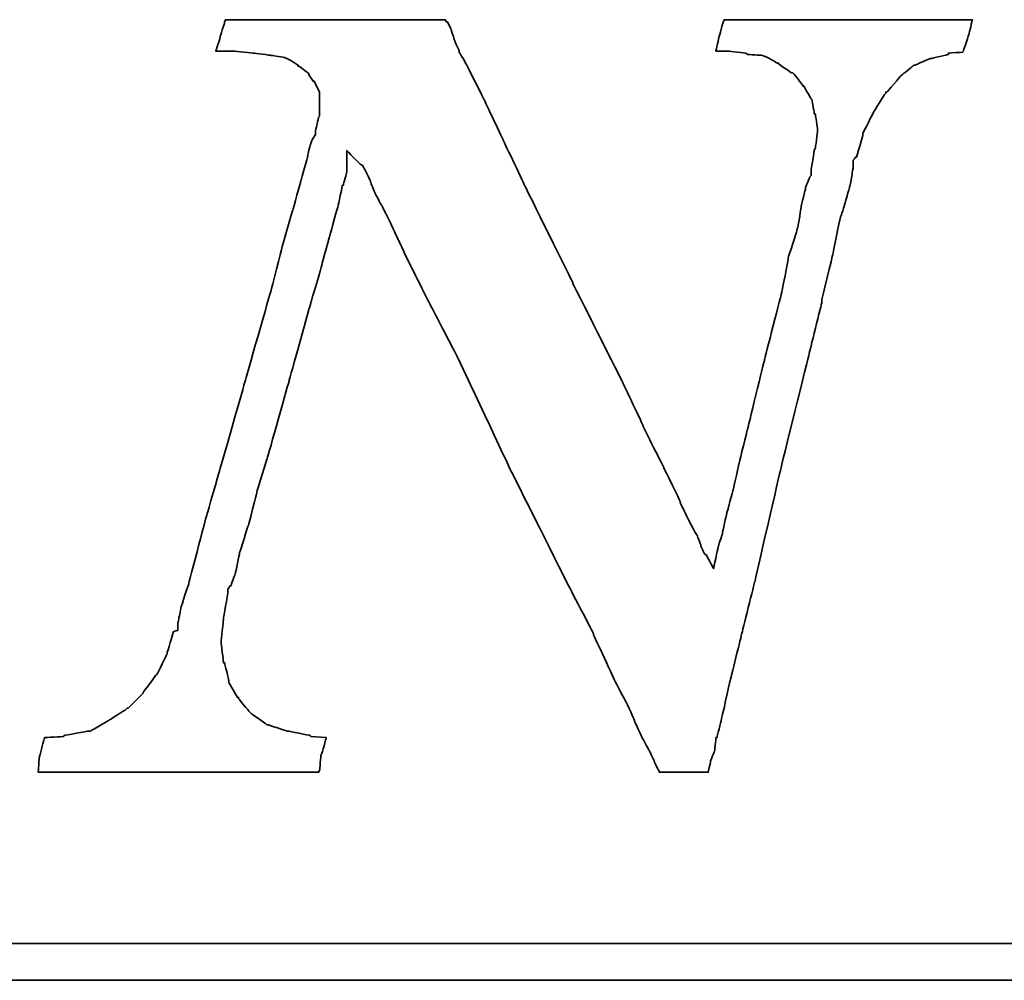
# Model space of a CAD drawing. Header units: millimetres. Extents: x -212 to 3135, y -1694 to 860.
# Tile 183 of 256: x 83.52 to 88.9, y -895.3 to -890.05. Entities that reach past the tile are written whole.
import ezdxf

# ---------------------------------------------------------------- set-up
doc = ezdxf.new("R2010")
doc.units = ezdxf.units.MM
doc.layers.add('DIM', color=4, linetype='CONTINUOUS')
doc.layers.add('layer 1', color=7, linetype='CONTINUOUS')

# ---------------------------------------------------------------- blocks, each defined once
blk = doc.blocks.new('TBI MOTION logo(完整正式版)')
at = {"layer": 'layer 1', "color": 22, "lineweight": 35}
for points, knots in [([(58.92625, -7.91875), (58.92625, -7.91875), (58.58625, -7.89375), (58.58625, -7.89375), (58.58625, -7.89375), (58.58625, -7.89375), (58.56625, -7.87125), (58.56625, -7.87125), (58.56625, -7.87125), (58.56625, -7.87125), (58.08375, -7.77375), (58.08375, -7.77375), (58.08375, -7.77375), (58.08375, -7.77375), (58.06125, -7.77375), (58.06125, -7.77375), (58.06125, -7.77375), (58.06125, -7.77375), (57.62625, -7.63125), (57.62625, -7.63125), (57.62625, -7.63125), (57.62625, -7.63125), (57.60625, -7.63125), (57.60625, -7.63125), (57.60625, -7.63125), (57.60625, -7.63125), (57.58125, -7.60625), (57.58125, -7.60625), (57.58125, -7.60625), (57.58125, -7.60625), (57.26625, -7.38875), (57.26625, -7.38875), (57.26625, -7.38875), (57.26625, -7.38875), (57.24625, -7.36875), (57.24625, -7.36875), (57.24625, -7.36875), (57.24625, -7.36875), (57.22125, -7.34375), (57.22125, -7.34375), (57.22125, -7.34375), (57.22125, -7.34375), (56.98125, -7.05375), (56.98125, -7.05375), (56.98125, -7.05375), (56.98125, -7.05375), (56.98125, -7.02875), (56.98125, -7.02875), (56.98125, -7.02875), (56.98125, -7.02875), (56.95625, -7.02875), (56.95625, -7.02875), (56.95625, -7.02875), (56.95625, -7.02875), (56.76625, -6.69625), (56.76625, -6.69625), (56.76625, -6.69625), (56.76625, -6.69625), (56.76625, -6.67125), (56.76625, -6.67125), (56.76625, -6.67125), (56.76625, -6.67125), (56.76625, -6.64875), (56.76625, -6.64875), (56.76625, -6.64875), (56.76625, -6.64875), (56.67125, -6.26375), (56.67125, -6.26375), (56.67125, -6.26375), (56.67125, -6.26375), (56.64625, -6.26375), (56.64625, -6.26375), (56.64625, -6.26375), (56.64625, -6.26375), (56.64625, -6.23875), (56.64625, -6.23875), (56.64625, -6.23875), (56.64625, -6.23875), (56.59625, -5.80875), (56.59625, -5.80875), (56.59625, -5.80875), (56.59625, -5.80875), (56.59625, -5.78375), (56.59625, -5.78375), (56.59625, -5.78375), (56.59625, -5.78375), (56.64625, -5.30375), (56.64625, -5.30375), (56.64625, -5.30375), (56.64625, -5.30375), (56.64625, -5.27875), (56.64625, -5.27875), (56.64625, -5.27875), (56.64625, -5.27875), (56.74125, -4.72875), (56.74125, -4.72875), (56.74125, -4.72875), (56.74125, -4.72875), (56.74125, -4.67875), (56.74125, -4.67875), (56.74125, -4.67875), (56.74125, -4.67875), (56.74125, -4.63375), (56.74125, -4.63375), (56.74125, -4.63375), (56.74125, -4.63375), (56.79125, -4.55875), (56.79125, -4.55875), (56.79125, -4.55875), (56.79125, -4.55875), (56.81125, -4.55875), (56.81125, -4.55875), (56.81125, -4.55875), (56.81125, -4.55875), (56.91125, -4.27375), (56.91125, -4.27375), (56.91125, -4.27375), (56.91125, -4.27375), (57.00625, -3.83874), (57.00625, -3.83874), (57.00625, -3.83874), (57.00625, -3.83874), (57.00625, -3.81374), (57.00625, -3.81374), (57.00625, -3.81374), (57.00625, -3.81374), (57.19875, -3.21374), (57.19875, -3.21374), (57.19875, -3.21374), (57.19875, -3.21374), (57.38625, -2.49625), (57.38625, -2.49625), (57.38625, -2.49625), (57.38625, -2.49625), (57.38625, -2.47374), (57.38625, -2.47374), (57.38625, -2.47374), (57.38625, -2.47374), (57.62625, -1.70375), (57.62625, -1.70375), (57.62625, -1.70375), (57.62625, -1.70375), (58.10625, 0.00125), (58.10625, 0.00125), (58.10625, 0.00125), (58.10625, 0.00125), (58.58625, 1.72625), (58.58625, 1.72625), (58.58625, 1.72625), (58.58625, 1.72625), (58.82625, 2.54125), (58.82625, 2.54125), (58.82625, 2.54125), (58.82625, 2.54125), (58.82625, 2.56374), (58.82625, 2.56374), (58.82625, 2.56374), (58.82625, 2.56374), (59.02125, 3.26125), (59.02125, 3.26125), (59.02125, 3.26125), (59.02125, 3.26125), (59.18625, 3.86125), (59.18625, 3.86125), (59.18625, 3.86125), (59.18625, 3.86125), (59.28625, 4.31875), (59.28625, 4.31875), (59.28625, 4.31875), (59.28625, 4.31875), (59.30625, 4.31875), (59.30625, 4.31875), (59.30625, 4.31875), (59.30625, 4.31875), (59.30625, 4.34125), (59.30625, 4.34125), (59.30625, 4.34125), (59.30625, 4.34125), (59.38125, 4.60625), (59.38125, 4.60625), (59.38125, 4.60625), (59.38125, 4.60625), (59.38125, 4.65125), (59.38125, 4.65125), (59.38125, 4.65125), (59.38125, 4.65125), (59.38125, 5.08625), (59.38125, 5.08625), (59.38125, 5.08625), (59.38125, 5.08625), (59.66625, 4.79624), (59.66625, 4.79624), (59.66625, 4.79624), (59.66625, 4.79624), (59.74125, 4.75124), (59.74125, 4.75124), (59.74125, 4.75124), (59.74125, 4.75124), (59.74125, 4.72624), (59.74125, 4.72624), (59.74125, 4.72624), (59.74125, 4.72624), (59.76125, 4.70124), (59.76125, 4.70124), (59.76125, 4.70124), (59.76125, 4.70124), (59.81125, 4.60625), (59.81125, 4.60625), (59.81125, 4.60625), (59.81125, 4.60625), (59.90625, 4.41125), (59.90625, 4.41125), (59.90625, 4.41125), (59.90625, 4.41125), (59.90625, 4.39125), (59.90625, 4.39125), (59.90625, 4.39125), (59.90625, 4.39125), (60.00375, 4.15124), (60.00375, 4.15124), (60.00375, 4.15124), (60.00375, 4.15124), (60.14625, 3.88374), (60.14625, 3.88374), (60.14625, 3.88374), (60.14625, 3.88374), (60.34125, 3.50124), (60.34125, 3.50124), (60.34125, 3.50124), (60.34125, 3.50124), (60.53125, 3.09125), (60.53125, 3.09125), (60.53125, 3.09125), (60.53125, 3.09125), (60.74625, 2.63625), (60.74625, 2.63625), (60.74625, 2.63625), (60.74625, 2.63625), (61.25125, 1.63124), (61.25125, 1.63124), (61.25125, 1.63124), (61.25125, 1.63124), (61.85125, 0.47625), (61.85125, 0.47625), (61.85125, 0.47625), (61.85125, 0.47625), (63.02625, -2.01874), (63.02625, -2.01874), (63.02625, -2.01874), (63.02625, -2.01874), (64.27625, -4.51374), (64.27625, -4.51374), (64.27625, -4.51374), (64.27625, -4.51374), (64.85125, -5.61375), (64.85125, -5.61375), (64.85125, -5.61375), (64.85125, -5.61375), (64.85125, -5.64125), (64.85125, -5.64125), (64.85125, -5.64125), (64.85125, -5.64125), (65.32875, -6.67125), (65.32875, -6.67125), (65.32875, -6.67125), (65.32875, -6.67125), (65.57125, -7.12875), (65.57125, -7.12875), (65.57125, -7.12875), (65.57125, -7.12875), (65.76125, -7.53625), (65.76125, -7.53625), (65.76125, -7.53625), (65.76125, -7.53625), (65.76125, -7.55625), (65.76125, -7.55625), (65.76125, -7.55625), (65.76125, -7.55625), (65.90375, -7.87125), (65.90375, -7.87125), (65.90375, -7.87125), (65.90375, -7.87125), (66.07125, -8.18125), (66.07125, -8.18125), (66.07125, -8.18125), (66.07125, -8.18125), (66.19125, -8.42375), (66.19125, -8.42375), (66.19125, -8.42375), (66.19125, -8.42375), (66.19125, -8.44375), (66.19125, -8.44375), (66.19125, -8.44375), (66.19125, -8.44375), (66.29125, -8.63875), (66.29125, -8.63875), (66.29125, -8.63875), (66.29125, -8.63875), (66.31125, -8.68625), (66.31125, -8.68625), (66.31125, -8.68625), (66.31125, -8.68625), (66.38375, -8.68625), (66.38375, -8.68625), (66.38375, -8.68625), (66.38375, -8.68625), (66.84125, -8.68625), (66.84125, -8.68625), (66.84125, -8.68625), (66.84125, -8.68625), (67.29625, -8.68625), (67.29625, -8.68625), (67.29625, -8.68625), (67.29625, -8.68625), (67.36625, -8.68625), (67.36625, -8.68625), (67.36625, -8.68625), (67.36625, -8.68625), (67.39125, -8.68625), (67.39125, -8.68625), (67.39125, -8.68625), (67.39125, -8.68625), (67.44125, -8.46875), (67.44125, -8.46875), (67.44125, -8.46875), (67.44125, -8.46875), (67.44125, -8.44375), (67.44125, -8.44375), (67.44125, -8.44375), (67.44125, -8.44375), (67.53625, -8.20375), (67.53625, -8.20375), (67.53625, -8.20375), (67.53625, -8.20375), (67.56125, -7.94375), (67.56125, -7.94375), (67.56125, -7.94375), (67.56125, -7.94375), (67.56125, -7.91875), (67.56125, -7.91875), (67.56125, -7.91875), (67.56125, -7.91875), (67.58625, -7.91875), (67.58625, -7.91875), (67.58625, -7.91875), (67.58625, -7.91875), (67.68125, -7.53625), (67.68125, -7.53625), (67.68125, -7.53625), (67.68125, -7.53625), (67.87375, -6.67125), (67.87375, -6.67125), (67.87375, -6.67125), (67.87375, -6.67125), (68.13625, -5.61375), (68.13625, -5.61375), (68.13625, -5.61375), (68.13625, -5.61375), (68.42375, -4.46374), (68.42375, -4.46374), (68.42375, -4.46374), (68.42375, -4.46374), (68.99875, -1.96874), (68.99875, -1.96874), (68.99875, -1.96874), (68.99875, -1.96874), (69.62625, 0.57625), (69.62625, 0.57625), (69.62625, 0.57625), (69.62625, 0.57625), (69.91125, 1.72625), (69.91125, 1.72625), (69.91125, 1.72625), (69.91125, 1.72625), (69.91125, 1.77625), (69.91125, 1.77625), (69.91125, 1.77625), (69.91125, 1.77625), (70.15125, 2.78124), (70.15125, 2.78124), (70.15125, 2.78124), (70.15125, 2.78124), (70.32125, 3.62125), (70.32125, 3.62125), (70.32125, 3.62125), (70.32125, 3.62125), (70.34125, 3.64625), (70.34125, 3.64625), (70.34125, 3.64625), (70.34125, 3.64625), (70.44125, 3.98125), (70.44125, 3.98125), (70.44125, 3.98125), (70.44125, 3.98125), (70.53625, 4.31875), (70.53625, 4.31875), (70.53625, 4.31875), (70.53625, 4.31875), (70.58125, 4.55875), (70.58125, 4.55875), (70.58125, 4.55875), (70.58125, 4.55875), (70.60625, 4.72624), (70.60625, 4.72624), (70.60625, 4.72624), (70.60625, 4.72624), (70.60625, 4.79624), (70.60625, 4.79624), (70.60625, 4.79624), (70.60625, 4.79624), (70.60625, 4.87125), (70.60625, 4.87125), (70.60625, 4.87125), (70.60625, 4.87125), (70.65625, 4.94125), (70.65625, 4.94125), (70.65625, 4.94125), (70.65625, 4.94125), (70.68125, 4.94125), (70.68125, 4.94125), (70.68125, 4.94125), (70.68125, 4.94125), (70.82125, 5.42125), (70.82125, 5.42125), (70.82125, 5.42125), (70.82125, 5.42125), (70.82125, 5.44625), (70.82125, 5.44625), (70.82125, 5.44625), (70.82125, 5.44625), (70.82125, 5.47125), (70.82125, 5.47125), (70.82125, 5.47125), (70.82125, 5.47125), (71.06125, 5.94625), (71.06125, 5.94625), (71.06125, 5.94625), (71.06125, 5.94625), (71.30125, 6.33124), (71.30125, 6.33124), (71.30125, 6.33124), (71.30125, 6.33124), (71.32625, 6.35625), (71.32625, 6.35625), (71.32625, 6.35625), (71.32625, 6.35625), (71.32625, 6.38124), (71.32625, 6.38124), (71.32625, 6.38124), (71.32625, 6.38124), (71.35125, 6.38124), (71.35125, 6.38124), (71.35125, 6.38124), (71.35125, 6.38124), (71.66125, 6.74125), (71.66125, 6.74125), (71.66125, 6.74125), (71.66125, 6.74125), (71.68625, 6.76625), (71.68625, 6.76625), (71.68625, 6.76625), (71.68625, 6.76625), (71.92625, 6.95624), (71.92625, 6.95624), (71.92625, 6.95624), (71.92625, 6.95624), (71.95125, 6.98125), (71.95125, 6.98125), (71.95125, 6.98125), (71.95125, 6.98125), (71.97625, 6.98125), (71.97625, 6.98125), (71.97625, 6.98125), (71.97625, 6.98125), (72.31125, 7.12624), (72.31125, 7.12624), (72.31125, 7.12624), (72.31125, 7.12624), (72.33375, 7.12624), (72.33375, 7.12624), (72.33375, 7.12624), (72.33375, 7.12624), (72.71625, 7.21875), (72.71625, 7.21875), (72.71625, 7.21875), (72.71625, 7.21875), (72.71625, 7.24624), (72.71625, 7.24624), (72.71625, 7.24624), (72.71625, 7.24624), (72.74125, 7.24624), (72.74125, 7.24624), (72.74125, 7.24624), (72.74125, 7.24624), (73.03124, 7.26624), (73.03124, 7.26624), (73.03124, 7.26624), (73.03124, 7.26624), (73.05375, 7.29125), (73.05375, 7.29125), (73.05375, 7.29125), (73.05375, 7.29125), (73.05375, 7.31625), (73.05375, 7.31625), (73.05375, 7.31625), (73.05375, 7.31625), (73.17625, 7.67625), (73.17625, 7.67625), (73.17625, 7.67625), (73.17625, 7.67625), (73.24625, 7.98625), (73.24625, 7.98625), (73.24625, 7.98625), (73.24625, 7.98625), (73.19625, 7.98625), (73.19625, 7.98625), (73.19625, 7.98625), (73.19625, 7.98625), (72.93625, 7.98625), (72.93625, 7.98625), (72.93625, 7.98625), (72.93625, 7.98625), (72.55125, 7.98625), (72.55125, 7.98625), (72.55125, 7.98625), (72.55125, 7.98625), (72.09625, 7.98625), (72.09625, 7.98625), (72.09625, 7.98625), (72.09625, 7.98625), (71.64125, 7.98625), (71.64125, 7.98625), (71.64125, 7.98625), (71.64125, 7.98625), (70.53625, 7.98625), (70.53625, 7.98625), (70.53625, 7.98625), (70.53625, 7.98625), (69.47875, 7.98625), (69.47875, 7.98625), (69.47875, 7.98625), (69.47875, 7.98625), (68.95125, 7.98625), (68.95125, 7.98625), (68.95125, 7.98625), (68.95125, 7.98625), (68.52125, 7.98625), (68.52125, 7.98625), (68.52125, 7.98625), (68.52125, 7.98625), (68.13625, 7.98625), (68.13625, 7.98625), (68.13625, 7.98625), (68.13625, 7.98625), (67.87375, 7.98625), (67.87375, 7.98625), (67.87375, 7.98625), (67.87375, 7.98625), (67.75125, 7.98625), (67.75125, 7.98625), (67.75125, 7.98625), (67.75125, 7.98625), (67.72625, 7.94125), (67.72625, 7.94125), (67.72625, 7.94125), (67.72625, 7.94125), (67.63125, 7.60625), (67.63125, 7.60625), (67.63125, 7.60625), (67.63125, 7.60625), (67.56125, 7.29125), (67.56125, 7.29125), (67.56125, 7.29125), (67.56125, 7.29125), (67.72625, 7.29125), (67.72625, 7.29125), (67.72625, 7.29125), (67.72625, 7.29125), (67.82625, 7.29125), (67.82625, 7.29125), (67.82625, 7.29125), (67.82625, 7.29125), (67.84625, 7.29125), (67.84625, 7.29125), (67.84625, 7.29125), (67.84625, 7.29125), (68.23125, 7.24624), (68.23125, 7.24624), (68.23125, 7.24624), (68.23125, 7.24624), (68.25875, 7.21875), (68.25875, 7.21875), (68.25875, 7.21875), (68.25875, 7.21875), (68.59125, 7.19624), (68.59125, 7.19624), (68.59125, 7.19624), (68.59125, 7.19624), (68.64125, 7.17125), (68.64125, 7.17125), (68.64125, 7.17125), (68.64125, 7.17125), (68.66625, 7.17125), (68.66625, 7.17125), (68.66625, 7.17125), (68.66625, 7.17125), (68.92625, 7.02624), (68.92625, 7.02624), (68.92625, 7.02624), (68.92625, 7.02624), (68.95125, 7.02624), (68.95125, 7.02624), (68.95125, 7.02624), (68.95125, 7.02624), (68.95125, 7.00624), (68.95125, 7.00624), (68.95125, 7.00624), (68.95125, 7.00624), (69.23875, 6.81125), (69.23875, 6.81125), (69.23875, 6.81125), (69.23875, 6.81125), (69.26625, 6.81125), (69.26625, 6.81125), (69.26625, 6.81125), (69.26625, 6.81125), (69.28625, 6.78625), (69.28625, 6.78625), (69.28625, 6.78625), (69.28625, 6.78625), (69.47875, 6.54875), (69.47875, 6.54875), (69.47875, 6.54875), (69.47875, 6.54875), (69.47875, 6.52375), (69.47875, 6.52375), (69.47875, 6.52375), (69.47875, 6.52375), (69.50625, 6.52375), (69.50625, 6.52375), (69.50625, 6.52375), (69.50625, 6.52375), (69.67125, 6.23625), (69.67125, 6.23625), (69.67125, 6.23625), (69.67125, 6.23625), (69.69375, 6.21125), (69.69375, 6.21125), (69.69375, 6.21125), (69.69375, 6.21125), (69.69375, 6.18625), (69.69375, 6.18625), (69.69375, 6.18625), (69.69375, 6.18625), (69.74625, 5.89875), (69.74625, 5.89875), (69.74625, 5.89875), (69.74625, 5.89875), (69.76625, 5.89875), (69.76625, 5.89875), (69.76625, 5.89875), (69.76625, 5.89875), (69.81375, 5.56625), (69.81375, 5.56625), (69.81375, 5.56625), (69.81375, 5.56625), (69.81375, 5.54125), (69.81375, 5.54125), (69.81375, 5.54125), (69.81375, 5.54125), (69.81375, 5.51625), (69.81375, 5.51625), (69.81375, 5.51625), (69.81375, 5.51625), (69.76625, 5.13125), (69.76625, 5.13125), (69.76625, 5.13125), (69.76625, 5.13125), (69.74625, 5.10874), (69.74625, 5.10874), (69.74625, 5.10874), (69.74625, 5.10874), (69.67125, 4.65125), (69.67125, 4.65125), (69.67125, 4.65125), (69.67125, 4.65125), (69.67125, 4.55875), (69.67125, 4.55875), (69.67125, 4.55875), (69.67125, 4.55875), (69.67125, 4.53125), (69.67125, 4.53125), (69.67125, 4.53125), (69.67125, 4.53125), (69.64625, 4.50874), (69.64625, 4.50874), (69.64625, 4.50874), (69.64625, 4.50874), (69.55125, 4.27125), (69.55125, 4.27125), (69.55125, 4.27125), (69.55125, 4.27125), (69.55125, 4.24625), (69.55125, 4.24625), (69.55125, 4.24625), (69.55125, 4.24625), (69.45375, 3.86125), (69.45375, 3.86125), (69.45375, 3.86125), (69.45375, 3.86125), (69.38625, 3.40624), (69.38625, 3.40624), (69.38625, 3.40624), (69.38625, 3.40624), (69.35875, 3.33125), (69.35875, 3.33125), (69.35875, 3.33125), (69.35875, 3.33125), (69.35875, 3.30875), (69.35875, 3.30875), (69.35875, 3.30875), (69.35875, 3.30875), (69.16625, 2.71125), (69.16625, 2.71125), (69.16625, 2.71125), (69.16625, 2.71125), (69.16625, 2.66375), (69.16625, 2.66375), (69.16625, 2.66375), (69.16625, 2.66375), (69.02625, 1.96374), (69.02625, 1.96374), (69.02625, 1.96374), (69.02625, 1.96374), (68.64125, 0.45624), (68.64125, 0.45624), (68.64125, 0.45624), (68.64125, 0.45624), (68.25875, -1.10625), (68.25875, -1.10625), (68.25875, -1.10625), (68.25875, -1.10625), (68.08625, -1.80125), (68.08625, -1.80125), (68.08625, -1.80125), (68.08625, -1.80125), (67.94625, -2.42625), (67.94625, -2.42625), (67.94625, -2.42625), (67.94625, -2.42625), (67.80125, -2.95375), (67.80125, -2.95375), (67.80125, -2.95375), (67.80125, -2.95375), (67.70625, -3.38375), (67.70625, -3.38375), (67.70625, -3.38375), (67.70625, -3.38375), (67.70625, -3.40875), (67.70625, -3.40875), (67.70625, -3.40875), (67.70625, -3.40875), (67.63125, -3.62375), (67.63125, -3.62375), (67.63125, -3.62375), (67.63125, -3.62375), (67.60625, -3.72125), (67.60625, -3.72125), (67.60625, -3.72125), (67.60625, -3.72125), (67.51125, -4.17375), (67.51125, -4.17375), (67.51125, -4.17375), (67.51125, -4.17375), (67.34625, -3.86374), (67.34625, -3.86374), (67.34625, -3.86374), (67.34625, -3.86374), (67.32125, -3.86374), (67.32125, -3.86374), (67.32125, -3.86374), (67.32125, -3.86374), (67.27125, -3.76874), (67.27125, -3.76874), (67.27125, -3.76874), (67.27125, -3.76874), (67.22625, -3.67374), (67.22625, -3.67374), (67.22625, -3.67374), (67.22625, -3.67374), (67.22625, -3.64875), (67.22625, -3.64875), (67.22625, -3.64875), (67.22625, -3.64875), (67.15125, -3.45375), (67.15125, -3.45375), (67.15125, -3.45375), (67.15125, -3.45375), (67.05625, -3.28875), (67.05625, -3.28875), (67.05625, -3.28875), (67.05625, -3.28875), (66.91125, -3.00125), (66.91125, -3.00125), (66.91125, -3.00125), (66.91125, -3.00125), (66.77125, -2.71375), (66.77125, -2.71375), (66.77125, -2.71375), (66.77125, -2.71375), (66.77125, -2.68875), (66.77125, -2.68875), (66.77125, -2.68875), (66.77125, -2.68875), (66.41125, -1.94374), (66.41125, -1.94374), (66.41125, -1.94374), (66.41125, -1.94374), (65.95125, -1.03375), (65.95125, -1.03375), (65.95125, -1.03375), (65.95125, -1.03375), (65.95125, -1.00875), (65.95125, -1.00875), (65.95125, -1.00875), (65.95125, -1.00875), (65.49625, -0.04874), (65.49625, -0.04874), (65.49625, -0.04874), (65.49625, -0.04874), (64.39375, 2.13624), (64.39375, 2.13624), (64.39375, 2.13624), (64.39375, 2.13624), (64.39375, 2.15624), (64.39375, 2.15624), (64.39375, 2.15624), (64.39375, 2.15624), (63.33625, 4.29125), (63.33625, 4.29125), (63.33625, 4.29125), (63.33625, 4.29125), (62.85625, 5.30125), (62.85625, 5.30125), (62.85625, 5.30125), (62.85625, 5.30125), (62.42625, 6.21125), (62.42625, 6.21125), (62.42625, 6.21125), (62.42625, 6.21125), (62.04125, 6.98125), (62.04125, 6.98125), (62.04125, 6.98125), (62.04125, 6.98125), (61.87375, 7.26624), (61.87375, 7.26624), (61.87375, 7.26624), (61.87375, 7.26624), (61.87375, 7.29125), (61.87375, 7.29125), (61.87375, 7.29125), (61.87375, 7.29125), (61.75625, 7.55625), (61.75625, 7.55625), (61.75625, 7.55625), (61.75625, 7.55625), (61.75625, 7.58124), (61.75625, 7.58124), (61.75625, 7.58124), (61.75625, 7.58124), (61.68375, 7.79375), (61.68375, 7.79375), (61.68375, 7.79375), (61.68375, 7.79375), (61.61125, 7.94125), (61.61125, 7.94125), (61.61125, 7.94125), (61.61125, 7.94125), (61.58625, 7.94125), (61.58625, 7.94125), (61.58625, 7.94125), (61.58625, 7.94125), (61.56375, 7.98625), (61.56375, 7.98625), (61.56375, 7.98625), (61.56375, 7.98625), (61.41875, 7.98625), (61.41875, 7.98625), (61.41875, 7.98625), (61.41875, 7.98625), (61.18125, 7.98625), (61.18125, 7.98625), (61.18125, 7.98625), (61.18125, 7.98625), (60.84125, 7.98625), (60.84125, 7.98625), (60.84125, 7.98625), (60.84125, 7.98625), (60.02625, 7.98625), (60.02625, 7.98625), (60.02625, 7.98625), (60.02625, 7.98625), (59.11625, 7.98625), (59.11625, 7.98625), (59.11625, 7.98625), (59.11625, 7.98625), (58.15625, 7.98625), (58.15625, 7.98625), (58.15625, 7.98625), (58.15625, 7.98625), (57.34125, 7.98625), (57.34125, 7.98625), (57.34125, 7.98625), (57.34125, 7.98625), (57.00625, 7.98625), (57.00625, 7.98625), (57.00625, 7.98625), (57.00625, 7.98625), (56.76625, 7.98625), (56.76625, 7.98625), (56.76625, 7.98625), (56.76625, 7.98625), (56.69125, 7.98625), (56.69125, 7.98625), (56.69125, 7.98625), (56.69125, 7.98625), (56.67125, 7.94125), (56.67125, 7.94125), (56.67125, 7.94125), (56.67125, 7.94125), (56.67125, 7.91625), (56.67125, 7.91625), (56.67125, 7.91625), (56.67125, 7.91625), (56.57125, 7.60625), (56.57125, 7.60625), (56.57125, 7.60625), (56.57125, 7.60625), (56.57125, 7.58124), (56.57125, 7.58124), (56.57125, 7.58124), (56.57125, 7.58124), (56.47625, 7.29125), (56.47625, 7.29125), (56.47625, 7.29125), (56.47625, 7.29125), (56.57125, 7.29125), (56.57125, 7.29125), (56.57125, 7.29125), (56.57125, 7.29125), (56.76625, 7.29125), (56.76625, 7.29125), (56.76625, 7.29125), (56.76625, 7.29125), (56.86125, 7.29125), (56.86125, 7.29125), (56.86125, 7.29125), (56.86125, 7.29125), (56.88625, 7.29125), (56.88625, 7.29125), (56.88625, 7.29125), (56.88625, 7.29125), (57.31625, 7.24624), (57.31625, 7.24624), (57.31625, 7.24624), (57.31625, 7.24624), (57.70125, 7.19624), (57.70125, 7.19624), (57.70125, 7.19624), (57.70125, 7.19624), (57.72625, 7.19624), (57.72625, 7.19624), (57.72625, 7.19624), (57.72625, 7.19624), (58.01125, 7.14624), (58.01125, 7.14624), (58.01125, 7.14624), (58.01125, 7.14624), (58.03625, 7.12624), (58.03625, 7.12624), (58.03625, 7.12624), (58.03625, 7.12624), (58.06125, 7.12624), (58.06125, 7.12624), (58.06125, 7.12624), (58.06125, 7.12624), (58.30125, 6.98125), (58.30125, 6.98125), (58.30125, 6.98125), (58.30125, 6.98125), (58.30125, 6.95624), (58.30125, 6.95624), (58.30125, 6.95624), (58.30125, 6.95624), (58.32375, 6.95624), (58.32375, 6.95624), (58.32375, 6.95624), (58.32375, 6.95624), (58.51625, 6.81125), (58.51625, 6.81125), (58.51625, 6.81125), (58.51625, 6.81125), (58.54125, 6.78625), (58.54125, 6.78625), (58.54125, 6.78625), (58.54125, 6.78625), (58.54125, 6.76625), (58.54125, 6.76625), (58.54125, 6.76625), (58.54125, 6.76625), (58.63625, 6.62124), (58.63625, 6.62124), (58.63625, 6.62124), (58.63625, 6.62124), (58.65875, 6.62124), (58.65875, 6.62124), (58.65875, 6.62124), (58.65875, 6.62124), (58.75625, 6.42625), (58.75625, 6.42625), (58.75625, 6.42625), (58.75625, 6.42625), (58.77875, 6.38124), (58.77875, 6.38124), (58.77875, 6.38124), (58.77875, 6.38124), (58.77875, 6.33124), (58.77875, 6.33124), (58.77875, 6.33124), (58.77875, 6.33124), (58.77875, 6.09125), (58.77875, 6.09125), (58.77875, 6.09125), (58.77875, 6.09125), (58.77875, 5.85125), (58.77875, 5.85125), (58.77875, 5.85125), (58.77875, 5.85125), (58.75625, 5.82625), (58.75625, 5.82625), (58.75625, 5.82625), (58.75625, 5.82625), (58.68625, 5.51625), (58.68625, 5.51625), (58.68625, 5.51625), (58.68625, 5.51625), (58.68625, 5.47125), (58.68625, 5.47125), (58.68625, 5.47125), (58.68625, 5.47125), (58.68625, 5.44625), (58.68625, 5.44625), (58.68625, 5.44625), (58.68625, 5.44625), (58.65875, 5.39625), (58.65875, 5.39625), (58.65875, 5.39625), (58.65875, 5.39625), (58.61125, 5.32624), (58.61125, 5.32624), (58.61125, 5.32624), (58.61125, 5.32624), (58.56625, 5.20375), (58.56625, 5.20375), (58.56625, 5.20375), (58.56625, 5.20375), (58.51625, 4.99125), (58.51625, 4.99125), (58.51625, 4.99125), (58.51625, 4.99125), (58.51625, 4.96625), (58.51625, 4.96625), (58.51625, 4.96625), (58.51625, 4.96625), (58.37125, 4.43625), (58.37125, 4.43625), (58.37125, 4.43625), (58.37125, 4.43625), (58.18125, 3.76625), (58.18125, 3.76625), (58.18125, 3.76625), (58.18125, 3.76625), (57.94125, 2.92624), (57.94125, 2.92624), (57.94125, 2.92624), (57.94125, 2.92624), (57.70125, 1.98874), (57.70125, 1.98874), (57.70125, 1.98874), (57.70125, 1.98874), (57.12625, -0.02374), (57.12625, -0.02374), (57.12625, -0.02374), (57.12625, -0.02374), (56.55125, -2.03875), (56.55125, -2.03875), (56.55125, -2.03875), (56.55125, -2.03875), (56.28625, -2.95375), (56.28625, -2.95375), (56.28625, -2.95375), (56.28625, -2.95375), (56.07125, -3.76874), (56.07125, -3.76874), (56.07125, -3.76874), (56.07125, -3.76874), (55.87625, -4.48874), (55.87625, -4.48874), (55.87625, -4.48874), (55.87625, -4.48874), (55.87625, -4.51374), (55.87625, -4.51374), (55.87625, -4.51374), (55.87625, -4.51374), (55.71125, -5.01625), (55.71125, -5.01625), (55.71125, -5.01625), (55.71125, -5.01625), (55.66125, -5.25375), (55.66125, -5.25375), (55.66125, -5.25375), (55.66125, -5.25375), (55.66125, -5.27875), (55.66125, -5.27875), (55.66125, -5.27875), (55.66125, -5.27875), (55.63625, -5.37375), (55.63625, -5.37375), (55.63625, -5.37375), (55.63625, -5.37375), (55.63625, -5.42375), (55.63625, -5.42375), (55.63625, -5.42375), (55.63625, -5.42375), (55.63625, -5.54125), (55.63625, -5.54125), (55.63625, -5.54125), (55.63625, -5.54125), (55.54125, -5.56875), (55.54125, -5.56875), (55.54125, -5.56875), (55.54125, -5.56875), (55.39625, -6.04875), (55.39625, -6.04875), (55.39625, -6.04875), (55.39625, -6.04875), (55.39625, -6.06875), (55.39625, -6.06875), (55.39625, -6.06875), (55.39625, -6.06875), (55.18125, -6.50375), (55.18125, -6.50375), (55.18125, -6.50375), (55.18125, -6.50375), (55.15625, -6.52875), (55.15625, -6.52875), (55.15625, -6.52875), (55.15625, -6.52875), (54.86875, -6.91125), (54.86875, -6.91125), (54.86875, -6.91125), (54.86875, -6.91125), (54.86875, -6.93375), (54.86875, -6.93375), (54.86875, -6.93375), (54.86875, -6.93375), (54.53125, -7.26875), (54.53125, -7.26875), (54.53125, -7.26875), (54.53125, -7.26875), (54.51125, -7.26875), (54.51125, -7.26875), (54.51125, -7.26875), (54.51125, -7.26875), (54.48625, -7.29625), (54.48625, -7.29625), (54.48625, -7.29625), (54.48625, -7.29625), (54.10375, -7.53625), (54.10375, -7.53625), (54.10375, -7.53625), (54.10375, -7.53625), (53.69625, -7.77375), (53.69625, -7.77375), (53.69625, -7.77375), (53.69625, -7.77375), (53.67125, -7.77375), (53.67125, -7.77375), (53.67125, -7.77375), (53.67125, -7.77375), (53.64625, -7.77375), (53.64625, -7.77375), (53.64625, -7.77375), (53.64625, -7.77375), (53.11625, -7.87125), (53.11625, -7.87125), (53.11625, -7.87125), (53.11625, -7.87125), (53.09625, -7.89375), (53.09625, -7.89375), (53.09625, -7.89375), (53.09625, -7.89375), (52.68625, -7.91875), (52.68625, -7.91875), (52.68625, -7.91875), (52.68625, -7.91875), (52.66125, -7.99125), (52.66125, -7.99125), (52.66125, -7.99125), (52.66125, -7.99125), (52.56625, -8.34875), (52.56625, -8.34875), (52.56625, -8.34875), (52.56625, -8.34875), (52.54125, -8.68625), (52.54125, -8.68625), (52.54125, -8.68625), (52.54125, -8.68625), (52.58875, -8.68625), (52.58875, -8.68625), (52.58875, -8.68625), (52.58875, -8.68625), (52.87625, -8.68625), (52.87625, -8.68625), (52.87625, -8.68625), (52.87625, -8.68625), (53.33625, -8.68625), (53.33625, -8.68625), (53.33625, -8.68625), (53.33625, -8.68625), (53.79125, -8.68625), (53.79125, -8.68625), (53.79125, -8.68625), (53.79125, -8.68625), (54.36625, -8.68625), (54.36625, -8.68625), (54.36625, -8.68625), (54.36625, -8.68625), (55.59125, -8.68625), (55.59125, -8.68625), (55.59125, -8.68625), (55.59125, -8.68625), (56.76625, -8.68625), (56.76625, -8.68625), (56.76625, -8.68625), (56.76625, -8.68625), (57.34125, -8.68625), (57.34125, -8.68625), (57.34125, -8.68625), (57.34125, -8.68625), (57.82125, -8.68625), (57.82125, -8.68625), (57.82125, -8.68625), (57.82125, -8.68625), (58.25125, -8.68625), (58.25125, -8.68625), (58.25125, -8.68625), (58.25125, -8.68625), (58.58625, -8.68625), (58.58625, -8.68625), (58.58625, -8.68625), (58.58625, -8.68625), (58.75625, -8.68625), (58.75625, -8.68625), (58.75625, -8.68625), (58.75625, -8.68625), (58.77875, -8.63875), (58.77875, -8.63875), (58.77875, -8.63875), (58.77875, -8.63875), (58.80625, -8.30375), (58.80625, -8.30375), (58.80625, -8.30375), (58.80625, -8.30375), (58.82625, -8.27875), (58.82625, -8.27875), (58.82625, -8.27875), (58.82625, -8.27875), (58.92625, -7.91875), (58.92625, -7.91875)], [0, 0, 0, 0, 0.003125, 0.003125, 0.003125, 0.00312501, 0.00625, 0.00625, 0.00625, 0.00625001, 0.009375, 0.009375, 0.009375, 0.00937501, 0.0125, 0.0125, 0.0125, 0.01250001, 0.015625, 0.015625, 0.015625, 0.01562501, 0.01875, 0.01875, 0.01875, 0.01875001, 0.021875, 0.021875, 0.021875, 0.02187501, 0.025, 0.025, 0.025, 0.02500001, 0.028125, 0.028125, 0.028125, 0.02812501, 0.03125, 0.03125, 0.03125, 0.03125001, 0.034375, 0.034375, 0.034375, 0.03437501, 0.0375, 0.0375, 0.0375, 0.03750001, 0.040625, 0.040625, 0.040625, 0.04062501, 0.04375, 0.04375, 0.04375, 0.04375001, 0.046875, 0.046875, 0.046875, 0.04687501, 0.05, 0.05, 0.05, 0.05000001, 0.053125, 0.053125, 0.053125, 0.05312501, 0.05625, 0.05625, 0.05625, 0.05625001, 0.059375, 0.059375, 0.059375, 0.05937501, 0.0625, 0.0625, 0.0625, 0.06250001, 0.065625, 0.065625, 0.065625, 0.06562501, 0.06875, 0.06875, 0.06875, 0.06875001, 0.071875, 0.071875, 0.071875, 0.07187501, 0.075, 0.075, 0.075, 0.07500001, 0.078125, 0.078125, 0.078125, 0.07812501, 0.08125, 0.08125, 0.08125, 0.08125001, 0.084375, 0.084375, 0.084375, 0.08437501, 0.0875, 0.0875, 0.0875, 0.08750001, 0.090625, 0.090625, 0.090625, 0.09062501, 0.09375, 0.09375, 0.09375, 0.09375001, 0.096875, 0.096875, 0.096875, 0.09687501, 0.1, 0.1, 0.1, 0.10000001, 0.103125, 0.103125, 0.103125, 0.10312501, 0.10625, 0.10625, 0.10625, 0.10625001, 0.109375, 0.109375, 0.109375, 0.10937501, 0.1125, 0.1125, 0.1125, 0.11250001, 0.115625, 0.115625, 0.115625, 0.11562501, 0.11875, 0.11875, 0.11875, 0.11875001, 0.121875, 0.121875, 0.121875, 0.12187501, 0.125, 0.125, 0.125, 0.12500001, 0.128125, 0.128125, 0.128125, 0.12812501, 0.13125, 0.13125, 0.13125, 0.13125001, 0.134375, 0.134375, 0.134375, 0.13437501, 0.1375, 0.1375, 0.1375, 0.13750001, 0.140625, 0.140625, 0.140625, 0.14062501, 0.14375, 0.14375, 0.14375, 0.14375001, 0.146875, 0.146875, 0.146875, 0.14687501, 0.15, 0.15, 0.15, 0.15000001, 0.153125, 0.153125, 0.153125, 0.15312501, 0.15625, 0.15625, 0.15625, 0.15625001, 0.159375, 0.159375, 0.159375, 0.15937501, 0.1625, 0.1625, 0.1625, 0.16250001, 0.165625, 0.165625, 0.165625, 0.16562501, 0.16875, 0.16875, 0.16875, 0.16875001, 0.171875, 0.171875, 0.171875, 0.17187501, 0.175, 0.175, 0.175, 0.17500001, 0.178125, 0.178125, 0.178125, 0.17812501, 0.18125, 0.18125, 0.18125, 0.18125001, 0.184375, 0.184375, 0.184375, 0.18437501, 0.1875, 0.1875, 0.1875, 0.18750001, 0.190625, 0.190625, 0.190625, 0.19062501, 0.19375, 0.19375, 0.19375, 0.19375001, 0.196875, 0.196875, 0.196875, 0.19687501, 0.2, 0.2, 0.2, 0.20000001, 0.203125, 0.203125, 0.203125, 0.20312501, 0.20625, 0.20625, 0.20625, 0.20625001, 0.209375, 0.209375, 0.209375, 0.20937501, 0.2125, 0.2125, 0.2125, 0.21250001, 0.215625, 0.215625, 0.215625, 0.21562501, 0.21875, 0.21875, 0.21875, 0.21875001, 0.221875, 0.221875, 0.221875, 0.22187501, 0.225, 0.225, 0.225, 0.22500001, 0.228125, 0.228125, 0.228125, 0.22812501, 0.23125, 0.23125, 0.23125, 0.23125001, 0.234375, 0.234375, 0.234375, 0.23437501, 0.2375, 0.2375, 0.2375, 0.23750001, 0.240625, 0.240625, 0.240625, 0.24062501, 0.24375, 0.24375, 0.24375, 0.24375001, 0.246875, 0.246875, 0.246875, 0.24687501, 0.25, 0.25, 0.25, 0.25000001, 0.253125, 0.253125, 0.253125, 0.25312501, 0.25625, 0.25625, 0.25625, 0.25625001, 0.259375, 0.259375, 0.259375, 0.25937501, 0.2625, 0.2625, 0.2625, 0.26250001, 0.265625, 0.265625, 0.265625, 0.26562501, 0.26875, 0.26875, 0.26875, 0.26875001, 0.271875, 0.271875, 0.271875, 0.27187501, 0.275, 0.275, 0.275, 0.27500001, 0.278125, 0.278125, 0.278125, 0.27812501, 0.28125, 0.28125, 0.28125, 0.28125001, 0.284375, 0.284375, 0.284375, 0.28437501, 0.2875, 0.2875, 0.2875, 0.28750001, 0.290625, 0.290625, 0.290625, 0.29062501, 0.29375, 0.29375, 0.29375, 0.29375001, 0.296875, 0.296875, 0.296875, 0.29687501, 0.3, 0.3, 0.3, 0.30000001, 0.303125, 0.303125, 0.303125, 0.30312501, 0.30625, 0.30625, 0.30625, 0.30625001, 0.309375, 0.309375, 0.309375, 0.30937501, 0.3125, 0.3125, 0.3125, 0.31250001, 0.315625, 0.315625, 0.315625, 0.31562501, 0.31875, 0.31875, 0.31875, 0.31875001, 0.321875, 0.321875, 0.321875, 0.32187501, 0.325, 0.325, 0.325, 0.32500001, 0.328125, 0.328125, 0.328125, 0.32812501, 0.33125, 0.33125, 0.33125, 0.33125001, 0.334375, 0.334375, 0.334375, 0.33437501, 0.3375, 0.3375, 0.3375, 0.33750001, 0.340625, 0.340625, 0.340625, 0.34062501, 0.34375, 0.34375, 0.34375, 0.34375001, 0.346875, 0.346875, 0.346875, 0.34687501, 0.35, 0.35, 0.35, 0.35000001, 0.353125, 0.353125, 0.353125, 0.35312501, 0.35625, 0.35625, 0.35625, 0.35625001, 0.359375, 0.359375, 0.359375, 0.35937501, 0.3625, 0.3625, 0.3625, 0.36250001, 0.365625, 0.365625, 0.365625, 0.36562501, 0.36875, 0.36875, 0.36875, 0.36875001, 0.371875, 0.371875, 0.371875, 0.37187501, 0.375, 0.375, 0.375, 0.37500001, 0.378125, 0.378125, 0.378125, 0.37812501, 0.38125, 0.38125, 0.38125, 0.38125001, 0.384375, 0.384375, 0.384375, 0.38437501, 0.3875, 0.3875, 0.3875, 0.38750001, 0.390625, 0.390625, 0.390625, 0.39062501, 0.39375, 0.39375, 0.39375, 0.39375001, 0.396875, 0.396875, 0.396875, 0.39687501, 0.4, 0.4, 0.4, 0.40000001, 0.403125, 0.403125, 0.403125, 0.40312501, 0.40625, 0.40625, 0.40625, 0.40625001, 0.409375, 0.409375, 0.409375, 0.40937501, 0.4125, 0.4125, 0.4125, 0.41250001, 0.415625, 0.415625, 0.415625, 0.41562501, 0.41875, 0.41875, 0.41875, 0.41875001, 0.421875, 0.421875, 0.421875, 0.42187501, 0.425, 0.425, 0.425, 0.42500001, 0.428125, 0.428125, 0.428125, 0.42812501, 0.43125, 0.43125, 0.43125, 0.43125001, 0.434375, 0.434375, 0.434375, 0.43437501, 0.4375, 0.4375, 0.4375, 0.43750001, 0.440625, 0.440625, 0.440625, 0.44062501, 0.44375, 0.44375, 0.44375, 0.44375001, 0.446875, 0.446875, 0.446875, 0.44687501, 0.45, 0.45, 0.45, 0.45000001, 0.453125, 0.453125, 0.453125, 0.45312501, 0.45625, 0.45625, 0.45625, 0.45625001, 0.459375, 0.459375, 0.459375, 0.45937501, 0.4625, 0.4625, 0.4625, 0.46250001, 0.465625, 0.465625, 0.465625, 0.46562501, 0.46875, 0.46875, 0.46875, 0.46875001, 0.471875, 0.471875, 0.471875, 0.47187501, 0.475, 0.475, 0.475, 0.47500001, 0.478125, 0.478125, 0.478125, 0.47812501, 0.48125, 0.48125, 0.48125, 0.48125001, 0.484375, 0.484375, 0.484375, 0.48437501, 0.4875, 0.4875, 0.4875, 0.48750001, 0.490625, 0.490625, 0.490625, 0.49062501, 0.49375, 0.49375, 0.49375, 0.49375001, 0.496875, 0.496875, 0.496875, 0.49687501, 0.5, 0.5, 0.5, 0.50000001, 0.503125, 0.503125, 0.503125, 0.50312501, 0.50625, 0.50625, 0.50625, 0.50625001, 0.509375, 0.509375, 0.509375, 0.50937501, 0.5125, 0.5125, 0.5125, 0.51250001, 0.515625, 0.515625, 0.515625, 0.51562501, 0.51875, 0.51875, 0.51875, 0.51875001, 0.521875, 0.521875, 0.521875, 0.52187501, 0.525, 0.525, 0.525, 0.52500001, 0.528125, 0.528125, 0.528125, 0.52812501, 0.53125, 0.53125, 0.53125, 0.53125001, 0.534375, 0.534375, 0.534375, 0.53437501, 0.5375, 0.5375, 0.5375, 0.53750001, 0.540625, 0.540625, 0.540625, 0.54062501, 0.54375, 0.54375, 0.54375, 0.54375001, 0.546875, 0.546875, 0.546875, 0.54687501, 0.55, 0.55, 0.55, 0.55000001, 0.553125, 0.553125, 0.553125, 0.55312501, 0.55625, 0.55625, 0.55625, 0.55625001, 0.559375, 0.559375, 0.559375, 0.55937501, 0.5625, 0.5625, 0.5625, 0.56250001, 0.565625, 0.565625, 0.565625, 0.56562501, 0.56875, 0.56875, 0.56875, 0.56875001, 0.571875, 0.571875, 0.571875, 0.57187501, 0.575, 0.575, 0.575, 0.57500001, 0.578125, 0.578125, 0.578125, 0.57812501, 0.58125, 0.58125, 0.58125, 0.58125001, 0.584375, 0.584375, 0.584375, 0.58437501, 0.5875, 0.5875, 0.5875, 0.58750001, 0.590625, 0.590625, 0.590625, 0.59062501, 0.59375, 0.59375, 0.59375, 0.59375001, 0.596875, 0.596875, 0.596875, 0.59687501, 0.6, 0.6, 0.6, 0.60000001, 0.603125, 0.603125, 0.603125, 0.60312501, 0.60625, 0.60625, 0.60625, 0.60625001, 0.609375, 0.609375, 0.609375, 0.60937501, 0.6125, 0.6125, 0.6125, 0.61250001, 0.615625, 0.615625, 0.615625, 0.61562501, 0.61875, 0.61875, 0.61875, 0.61875001, 0.621875, 0.621875, 0.621875, 0.62187501, 0.625, 0.625, 0.625, 0.62500001, 0.628125, 0.628125, 0.628125, 0.62812501, 0.63125, 0.63125, 0.63125, 0.63125001, 0.634375, 0.634375, 0.634375, 0.63437501, 0.6375, 0.6375, 0.6375, 0.63750001, 0.640625, 0.640625, 0.640625, 0.64062501, 0.64375, 0.64375, 0.64375, 0.64375001, 0.646875, 0.646875, 0.646875, 0.64687501, 0.65, 0.65, 0.65, 0.65000001, 0.653125, 0.653125, 0.653125, 0.65312501, 0.65625, 0.65625, 0.65625, 0.65625001, 0.659375, 0.659375, 0.659375, 0.65937501, 0.6625, 0.6625, 0.6625, 0.66250001, 0.665625, 0.665625, 0.665625, 0.66562501, 0.66875, 0.66875, 0.66875, 0.66875001, 0.671875, 0.671875, 0.671875, 0.67187501, 0.675, 0.675, 0.675, 0.67500001, 0.678125, 0.678125, 0.678125, 0.67812501, 0.68125, 0.68125, 0.68125, 0.68125001, 0.684375, 0.684375, 0.684375, 0.68437501, 0.6875, 0.6875, 0.6875, 0.68750001, 0.690625, 0.690625, 0.690625, 0.69062501, 0.69375, 0.69375, 0.69375, 0.69375001, 0.696875, 0.696875, 0.696875, 0.69687501, 0.7, 0.7, 0.7, 0.70000001, 0.703125, 0.703125, 0.703125, 0.70312501, 0.70625, 0.70625, 0.70625, 0.70625001, 0.709375, 0.709375, 0.709375, 0.70937501, 0.7125, 0.7125, 0.7125, 0.71250001, 0.715625, 0.715625, 0.715625, 0.71562501, 0.71875, 0.71875, 0.71875, 0.71875001, 0.721875, 0.721875, 0.721875, 0.72187501, 0.725, 0.725, 0.725, 0.72500001, 0.728125, 0.728125, 0.728125, 0.72812501, 0.73125, 0.73125, 0.73125, 0.73125001, 0.734375, 0.734375, 0.734375, 0.73437501, 0.7375, 0.7375, 0.7375, 0.73750001, 0.740625, 0.740625, 0.740625, 0.74062501, 0.74375, 0.74375, 0.74375, 0.74375001, 0.746875, 0.746875, 0.746875, 0.74687501, 0.75, 0.75, 0.75, 0.75000001, 0.753125, 0.753125, 0.753125, 0.75312501, 0.75625, 0.75625, 0.75625, 0.75625001, 0.759375, 0.759375, 0.759375, 0.75937501, 0.7625, 0.7625, 0.7625, 0.76250001, 0.765625, 0.765625, 0.765625, 0.76562501, 0.76875, 0.76875, 0.76875, 0.76875001, 0.771875, 0.771875, 0.771875, 0.77187501, 0.775, 0.775, 0.775, 0.77500001, 0.778125, 0.778125, 0.778125, 0.77812501, 0.78125, 0.78125, 0.78125, 0.78125001, 0.784375, 0.784375, 0.784375, 0.78437501, 0.7875, 0.7875, 0.7875, 0.78750001, 0.790625, 0.790625, 0.790625, 0.79062501, 0.79375, 0.79375, 0.79375, 0.79375001, 0.796875, 0.796875, 0.796875, 0.79687501, 0.8, 0.8, 0.8, 0.80000001, 0.803125, 0.803125, 0.803125, 0.80312501, 0.80625, 0.80625, 0.80625, 0.80625001, 0.809375, 0.809375, 0.809375, 0.80937501, 0.8125, 0.8125, 0.8125, 0.81250001, 0.815625, 0.815625, 0.815625, 0.81562501, 0.81875, 0.81875, 0.81875, 0.81875001, 0.821875, 0.821875, 0.821875, 0.82187501, 0.825, 0.825, 0.825, 0.82500001, 0.828125, 0.828125, 0.828125, 0.82812501, 0.83125, 0.83125, 0.83125, 0.83125001, 0.834375, 0.834375, 0.834375, 0.83437501, 0.8375, 0.8375, 0.8375, 0.83750001, 0.840625, 0.840625, 0.840625, 0.84062501, 0.84375, 0.84375, 0.84375, 0.84375001, 0.846875, 0.846875, 0.846875, 0.84687501, 0.85, 0.85, 0.85, 0.85000001, 0.853125, 0.853125, 0.853125, 0.85312501, 0.85625, 0.85625, 0.85625, 0.85625001, 0.859375, 0.859375, 0.859375, 0.85937501, 0.8625, 0.8625, 0.8625, 0.86250001, 0.865625, 0.865625, 0.865625, 0.86562501, 0.86875, 0.86875, 0.86875, 0.86875001, 0.871875, 0.871875, 0.871875, 0.87187501, 0.875, 0.875, 0.875, 0.87500001, 0.878125, 0.878125, 0.878125, 0.87812501, 0.88125, 0.88125, 0.88125, 0.88125001, 0.884375, 0.884375, 0.884375, 0.88437501, 0.8875, 0.8875, 0.8875, 0.88750001, 0.890625, 0.890625, 0.890625, 0.89062501, 0.89375, 0.89375, 0.89375, 0.89375001, 0.896875, 0.896875, 0.896875, 0.89687501, 0.9, 0.9, 0.9, 0.90000001, 0.903125, 0.903125, 0.903125, 0.90312501, 0.90625, 0.90625, 0.90625, 0.90625001, 0.909375, 0.909375, 0.909375, 0.90937501, 0.9125, 0.9125, 0.9125, 0.91250001, 0.915625, 0.915625, 0.915625, 0.91562501, 0.91875, 0.91875, 0.91875, 0.91875001, 0.921875, 0.921875, 0.921875, 0.92187501, 0.925, 0.925, 0.925, 0.92500001, 0.928125, 0.928125, 0.928125, 0.92812501, 0.93125, 0.93125, 0.93125, 0.93125001, 0.934375, 0.934375, 0.934375, 0.93437501, 0.9375, 0.9375, 0.9375, 0.93750001, 0.940625, 0.940625, 0.940625, 0.94062501, 0.94375, 0.94375, 0.94375, 0.94375001, 0.946875, 0.946875, 0.946875, 0.94687501, 0.95, 0.95, 0.95, 0.95000001, 0.953125, 0.953125, 0.953125, 0.95312501, 0.95625, 0.95625, 0.95625, 0.95625001, 0.959375, 0.959375, 0.959375, 0.95937501, 0.9625, 0.9625, 0.9625, 0.96250001, 0.965625, 0.965625, 0.965625, 0.96562501, 0.96875, 0.96875, 0.96875, 0.96875001, 0.971875, 0.971875, 0.971875, 0.97187501, 0.975, 0.975, 0.975, 0.97500001, 0.978125, 0.978125, 0.978125, 0.97812501, 0.98125, 0.98125, 0.98125, 0.98125001, 0.984375, 0.984375, 0.984375, 0.98437501, 0.9875, 0.9875, 0.9875, 0.98750001, 0.990625, 0.990625, 0.990625, 0.99062501, 0.99375, 0.99375, 0.99375, 0.99375001, 0.996875, 0.996875, 0.996875, 0.99687501, 1, 1, 1, 1]), ([(75.90875, -9.47875), (75.90875, -9.47875), (75.90875, -12.28625), (75.90875, -12.28625), (75.90875, -12.28625), (75.90875, -12.28625), (75.90875, -12.47875), (75.90875, -12.47875), (75.90875, -12.47875), (75.90875, -12.47875), (75.71625, -12.47875), (75.71625, -12.47875), (75.71625, -12.47875), (75.71625, -12.47875), (-88.32875, -12.47875), (-88.32875, -12.47875), (-88.32875, -12.47875), (-88.32875, -12.47875), (-88.32875, -13.29375), (-88.32875, -13.29375), (-88.32875, -13.29375), (-88.32875, -13.29375), (82.89125, -13.29375), (82.89125, -13.29375), (82.89125, -13.29375), (82.89125, -13.29375), (75.90875, -9.47875), (75.90875, -9.47875)], [0, 0, 0, 0, 0.14285714, 0.14285714, 0.14285714, 0.14285715, 0.28571429, 0.28571429, 0.28571429, 0.2857143, 0.42857143, 0.42857143, 0.42857143, 0.42857144, 0.57142857, 0.57142857, 0.57142857, 0.57142858, 0.71428571, 0.71428571, 0.71428571, 0.71428572, 0.85714286, 0.85714286, 0.85714286, 0.85714287, 1, 1, 1, 1])]:
    blk.add_open_spline(points, degree=3, knots=knots, dxfattribs=at)
blk.add_open_spline([(54.86875, -6.91125), (54.86875, -6.91125), (54.86875, -6.93375), (54.86875, -6.93375)], degree=3, dxfattribs=at)

msp = doc.modelspace()

# ---------------------------------------------------------------- block references
at = {"layer": 'DIM', "color": 7, "xscale": 0.246592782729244, "yscale": 0.246592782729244, "zscale": 0.246592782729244}
msp.add_blockref('TBI MOTION logo(完整正式版)', (70.6659, -892.0172), dxfattribs=at)

doc.saveas('drawing.dxf')
